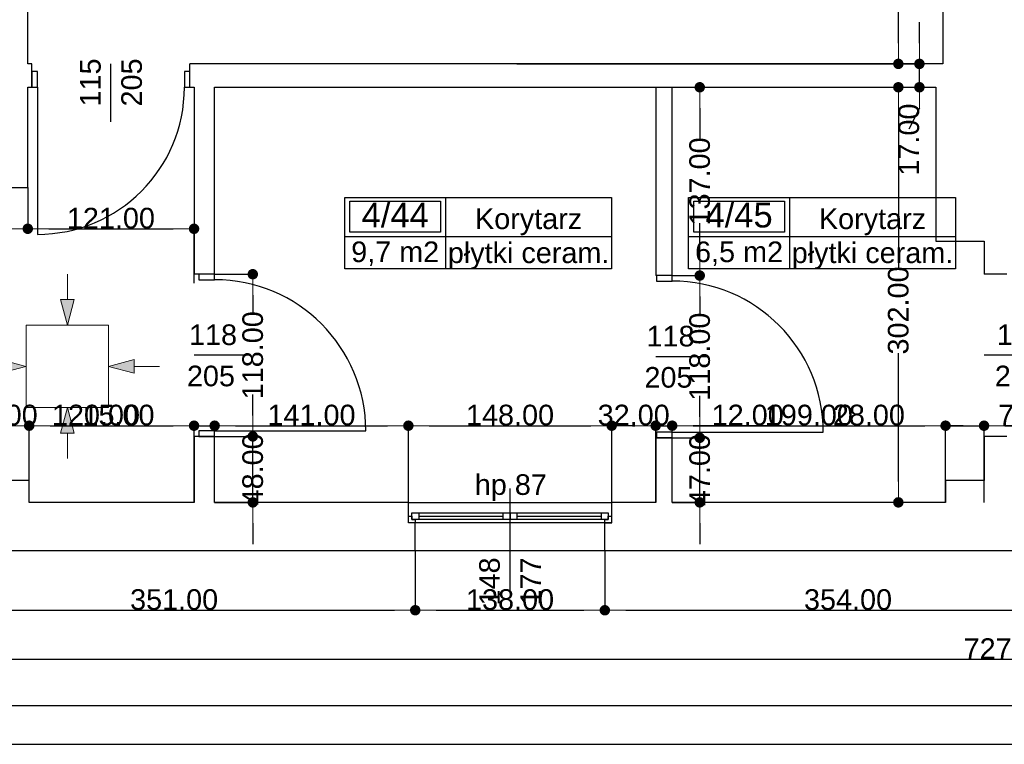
# Model space of a CAD drawing. Header units: millimetres. Extents: x -175445 to -20415, y -559200 to 231527.
# Tile 96 of 256: x -111157 to -103991, y -180731 to -175459. Entities that reach past the tile are written whole.
import ezdxf
from ezdxf.enums import TextEntityAlignment as Align

# ---------------------------------------------------------------- set-up
doc = ezdxf.new("R2010")
doc.units = ezdxf.units.MM
doc.header["$MEASUREMENT"] = 0
doc.linetypes.add('Wipeout_Contour', pattern=[1000, 0, -1000])
for name, color, linetype in [('Drzwi', 7, 'Continuous'), ('Linia', 7, 'Continuous'), ('Obiekt', 7, 'Continuous'), ('Okno', 7, 'Continuous'), ('Strefa', 7, 'Continuous'), ('Strop', 7, 'Continuous'), ('Słup', 7, 'Continuous'), ('Wymiary', 63, 'Continuous'), ('Ściana', 7, 'Continuous')]:
    doc.layers.add(name, color=color, linetype=linetype)
doc.styles.add('Arial', font='txt')
doc.dimstyles.new('GENERATED_STYLE__1', dxfattribs={"dimtxt": 150, "dimasz": 152, "dimexe": 0.18, "dimexo": 0, "dimgap": 0.09, "dimtad": 1, "dimtih": 1, "dimtoh": 1, "dimlfac": 0.1, "dimzin": 0, "dimdsep": 46, "dimtxsty": 'Arial', "dimblk": 'ARROWHEAD_11', "dimblk1": 'ARROWHEAD_11', "dimblk2": 'ARROWHEAD_11', "dimcen": 0.09, "dimclrd": 114, "dimclre": 114, "dimclrt": 114, "dimazin": 0, "dimtfac": 1, "dimtdec": 4, "dimtmove": 0, "dimatfit": 3, "dimfxl": 1, "dimtolj": 1, "dimtzin": 0, "dimarcsym": 0})
doc.dimstyles.new('GENERATED_STYLE__2', dxfattribs={"dimtxt": 150, "dimasz": 152, "dimexe": 0.18, "dimexo": 0, "dimgap": 0.09, "dimtad": 1, "dimlfac": 0.1, "dimzin": 0, "dimdsep": 46, "dimtxsty": 'Arial', "dimblk": 'ARROWHEAD_11', "dimblk1": 'ARROWHEAD_11', "dimblk2": 'ARROWHEAD_11', "dimcen": 0.09, "dimclrd": 114, "dimclre": 114, "dimclrt": 114, "dimazin": 0, "dimtfac": 1, "dimtdec": 4, "dimtmove": 0, "dimatfit": 3, "dimfxl": 1, "dimtolj": 1, "dimtzin": 0, "dimarcsym": 0})

# ---------------------------------------------------------------- blocks, each defined once
blk = doc.blocks.new('Korytarz_4_44_44', base_point=(-108056.9, 18334.3))
at = {"layer": 'Strefa'}
for p, q in [((-108791, 18617.2), (-106848.7, 18617.2)), ((-108791, 18098.6), (-108791, 18617.2)), ((-108754.3, 18591.3), (-108093.6, 18591.3)), ((-108754.3, 18365), (-108754.3, 18591.3)), ((-108093.6, 18591.3), (-108093.6, 18365)), ((-108056.9, 18617.2), (-108056.9, 18098.6)), ((-106848.7, 18617.2), (-106848.7, 18098.6)), ((-108093.6, 18365), (-108754.3, 18365)), ((-108791, 18334.3), (-106848.7, 18334.3)), ((-106848.7, 18098.6), (-108791, 18098.6))]:
    blk.add_line(p, q, dxfattribs=at)
at = {"layer": 'Strefa', "style": 'Arial'}
for tag, height, p in [('ROOM_NUMBER', 180, (-108423.9, 18489.3)), ('ROOM_NAME', 150, (-107452.8, 18462.7)), ('ROOM_CALC_AREA', 150, (-108423.9, 18222.3)), ('floor_f', 150, (-107452.8, 18215.2))]:
    blk.add_attdef(tag, text='', height=height, dxfattribs=at).set_placement(p, align=Align.MIDDLE_CENTER)
blk = doc.blocks.new('Korytarz_4_45_45', base_point=(-105554, 18334.3))
at = {"layer": 'Strefa'}
for p, q in [((-106288.1, 18617.2), (-104345.9, 18617.2)), ((-106288.1, 18098.6), (-106288.1, 18617.2)), ((-106251.4, 18591.3), (-105590.7, 18591.3)), ((-106251.4, 18365), (-106251.4, 18591.3)), ((-105590.7, 18591.3), (-105590.7, 18365)), ((-105554, 18617.2), (-105554, 18098.6)), ((-104345.9, 18617.2), (-104345.9, 18098.6)), ((-105590.7, 18365), (-106251.4, 18365)), ((-106288.1, 18334.3), (-104345.9, 18334.3)), ((-104345.9, 18098.6), (-106288.1, 18098.6))]:
    blk.add_line(p, q, dxfattribs=at)
at = {"layer": 'Strefa', "style": 'Arial'}
for tag, height, p in [('ROOM_NUMBER', 180, (-105921, 18489.3)), ('ROOM_NAME', 150, (-104949.9, 18462.7)), ('ROOM_CALC_AREA', 150, (-105921, 18222.3)), ('floor_f', 150, (-104949.9, 18215.2))]:
    blk.add_attdef(tag, text='', height=height, dxfattribs=at).set_placement(p, align=Align.MIDDLE_CENTER)
blk = doc.blocks.new('ARROWHEAD_11')
at = {"color": 0, "linetype": 'Continuous', "lineweight": 0}
blk.add_line((0, 0), (-1, 0), dxfattribs=at)
at = {"color": 0, "linetype": 'Continuous', "lineweight": 0, "const_width": 0.25, "flags": 128}
blk.add_lwpolyline([(-0.125, 0, 1), (0.125, 0, 1)], format="xyb", close=True, dxfattribs=at)
blk = doc.blocks.new('*D1110')
at = {"layer": 'Defpoints', "color": 0}
for p in [(-111088, -178412.8), (-111488, -178810.6), (-111088, -178810.6)]:
    blk.add_point(p, dxfattribs=at)
at = {"layer": 'Wymiary', "color": 114, "lineweight": -2}
for p, q in [((-111488, -178810.6), (-111488, -178412.6)), ((-111336, -178412.8), (-111240, -178412.8)), ((-111088, -178810.6), (-111088, -178412.6))]:
    blk.add_line(p, q, dxfattribs=at)
at = {"layer": 'Wymiary', "color": 114, "lineweight": -2, "xscale": 152, "yscale": 152, "zscale": 152, "rotation": 180}
blk.add_blockref('ARROWHEAD_11', (-111488, -178412.8), dxfattribs=at)
at = {"layer": 'Wymiary', "color": 114, "lineweight": -2, "xscale": 152, "yscale": 152, "zscale": 152}
blk.add_blockref('ARROWHEAD_11', (-111088, -178412.8), dxfattribs=at)
at = {"layer": 'Wymiary', "color": 114, "lineweight": 13, "insert": (-111288, -178336.1), "char_height": 150, "attachment_point": 5, "style": 'Arial'}
blk.add_mtext('\\A1;40.00', dxfattribs=at)
blk = doc.blocks.new('*D1111')
at = {"layer": 'Defpoints', "color": 0}
for p in [(-109888, -178412.8), (-111088, -178810.6), (-109888, -178970.6)]:
    blk.add_point(p, dxfattribs=at)
at = {"layer": 'Wymiary', "color": 114, "lineweight": -2}
for p, q in [((-111088, -178810.6), (-111088, -178412.6)), ((-110936, -178412.8), (-110040, -178412.8)), ((-109888, -178970.6), (-109888, -178412.6))]:
    blk.add_line(p, q, dxfattribs=at)
at = {"layer": 'Wymiary', "color": 114, "lineweight": -2, "xscale": 152, "yscale": 152, "zscale": 152, "rotation": 180}
blk.add_blockref('ARROWHEAD_11', (-111088, -178412.8), dxfattribs=at)
at = {"layer": 'Wymiary', "color": 114, "lineweight": -2, "xscale": 152, "yscale": 152, "zscale": 152}
blk.add_blockref('ARROWHEAD_11', (-109888, -178412.8), dxfattribs=at)
at = {"layer": 'Wymiary', "color": 114, "lineweight": 13, "insert": (-110601.8, -178336.1), "char_height": 150, "attachment_point": 5, "style": 'Arial'}
blk.add_mtext('\\A1;120.00', dxfattribs=at)
blk = doc.blocks.new('*D1112')
at = {"layer": 'Defpoints', "color": 0}
for p in [(-109738, -178412.8), (-109888, -178970.6), (-109738, -178970.6)]:
    blk.add_point(p, dxfattribs=at)
at = {"layer": 'Wymiary', "color": 114, "lineweight": -2}
for p, q in [((-110683.7, -178412.8), (-110192, -178412.8)), ((-110192, -178412.8), (-110040, -178412.8)), ((-109888, -178970.6), (-109888, -178412.6)), ((-109888, -178412.8), (-109738, -178412.8)), ((-109738, -178970.6), (-109738, -178412.6)), ((-109586, -178412.8), (-109434, -178412.8))]:
    blk.add_line(p, q, dxfattribs=at)
at = {"layer": 'Wymiary', "color": 114, "lineweight": -2, "xscale": 152, "yscale": 152, "zscale": 152}
blk.add_blockref('ARROWHEAD_11', (-109888, -178412.8), dxfattribs=at)
at = {"layer": 'Wymiary', "color": 114, "lineweight": -2, "xscale": 152, "yscale": 152, "zscale": 152, "rotation": 180}
blk.add_blockref('ARROWHEAD_11', (-109738, -178412.8), dxfattribs=at)
at = {"layer": 'Wymiary', "color": 114, "lineweight": 13, "insert": (-110437.9, -178336.1), "char_height": 150, "attachment_point": 5, "style": 'Arial'}
blk.add_mtext('\\A1;15.00', dxfattribs=at)
blk = doc.blocks.new('*D1113')
at = {"layer": 'Defpoints', "color": 0}
for p in [(-108328, -178412.8), (-109738, -178970.6), (-108328, -178970.6)]:
    blk.add_point(p, dxfattribs=at)
at = {"layer": 'Wymiary', "color": 114, "lineweight": -2}
for p, q in [((-109738, -178970.6), (-109738, -178412.6)), ((-109586, -178412.8), (-108480, -178412.8)), ((-108328, -178970.6), (-108328, -178412.6))]:
    blk.add_line(p, q, dxfattribs=at)
at = {"layer": 'Wymiary', "color": 114, "lineweight": -2, "xscale": 152, "yscale": 152, "zscale": 152, "rotation": 180}
blk.add_blockref('ARROWHEAD_11', (-109738, -178412.8), dxfattribs=at)
at = {"layer": 'Wymiary', "color": 114, "lineweight": -2, "xscale": 152, "yscale": 152, "zscale": 152}
blk.add_blockref('ARROWHEAD_11', (-108328, -178412.8), dxfattribs=at)
at = {"layer": 'Wymiary', "color": 114, "lineweight": 13, "insert": (-109033, -178336.1), "char_height": 150, "attachment_point": 5, "style": 'Arial'}
blk.add_mtext('\\A1;141.00', dxfattribs=at)
blk = doc.blocks.new('*D1114')
at = {"layer": 'Defpoints', "color": 0}
for p in [(-106848, -178412.8), (-108328, -178970.6), (-106848, -178970.6)]:
    blk.add_point(p, dxfattribs=at)
at = {"layer": 'Wymiary', "color": 114, "lineweight": -2}
for p, q in [((-108328, -178970.6), (-108328, -178412.6)), ((-108176, -178412.8), (-107000, -178412.8)), ((-106848, -178970.6), (-106848, -178412.6))]:
    blk.add_line(p, q, dxfattribs=at)
at = {"layer": 'Wymiary', "color": 114, "lineweight": -2, "xscale": 152, "yscale": 152, "zscale": 152, "rotation": 180}
blk.add_blockref('ARROWHEAD_11', (-108328, -178412.8), dxfattribs=at)
at = {"layer": 'Wymiary', "color": 114, "lineweight": -2, "xscale": 152, "yscale": 152, "zscale": 152}
blk.add_blockref('ARROWHEAD_11', (-106848, -178412.8), dxfattribs=at)
at = {"layer": 'Wymiary', "color": 114, "lineweight": 13, "insert": (-107588, -178336.1), "char_height": 150, "attachment_point": 5, "style": 'Arial'}
blk.add_mtext('\\A1;148.00', dxfattribs=at)
blk = doc.blocks.new('*D1115')
at = {"layer": 'Defpoints', "color": 0}
for p in [(-106528, -178412.8), (-106848, -178970.6), (-106528, -178970.6)]:
    blk.add_point(p, dxfattribs=at)
at = {"layer": 'Wymiary', "color": 114, "lineweight": -2}
for p, q in [((-106848, -178970.6), (-106848, -178412.6)), ((-106696, -178412.8), (-106680, -178412.8)), ((-106528, -178970.6), (-106528, -178412.6))]:
    blk.add_line(p, q, dxfattribs=at)
at = {"layer": 'Wymiary', "color": 114, "lineweight": -2, "xscale": 152, "yscale": 152, "zscale": 152, "rotation": 180}
blk.add_blockref('ARROWHEAD_11', (-106848, -178412.8), dxfattribs=at)
at = {"layer": 'Wymiary', "color": 114, "lineweight": -2, "xscale": 152, "yscale": 152, "zscale": 152}
blk.add_blockref('ARROWHEAD_11', (-106528, -178412.8), dxfattribs=at)
at = {"layer": 'Wymiary', "color": 114, "lineweight": 13, "insert": (-106688, -178336), "char_height": 150, "attachment_point": 5, "style": 'Arial'}
blk.add_mtext('\\A1;32.00', dxfattribs=at)
blk = doc.blocks.new('*D1116')
at = {"layer": 'Defpoints', "color": 0}
for p in [(-106408, -178412.8), (-106528, -178970.6), (-106408, -178970.6)]:
    blk.add_point(p, dxfattribs=at)
at = {"layer": 'Wymiary', "color": 114, "lineweight": -2}
for p, q in [((-106680, -178412.8), (-106832, -178412.8)), ((-106528, -178970.6), (-106528, -178412.6)), ((-106528, -178412.8), (-106408, -178412.8)), ((-106408, -178970.6), (-106408, -178412.6)), ((-106104, -178412.8), (-106256, -178412.8)), ((-105612.4, -178412.8), (-106104, -178412.8))]:
    blk.add_line(p, q, dxfattribs=at)
at = {"layer": 'Wymiary', "color": 114, "lineweight": -2, "xscale": 152, "yscale": 152, "zscale": 152}
blk.add_blockref('ARROWHEAD_11', (-106528, -178412.8), dxfattribs=at)
at = {"layer": 'Wymiary', "color": 114, "lineweight": -2, "xscale": 152, "yscale": 152, "zscale": 152, "rotation": 180}
blk.add_blockref('ARROWHEAD_11', (-106408, -178412.8), dxfattribs=at)
at = {"layer": 'Wymiary', "color": 114, "lineweight": 13, "insert": (-105858.2, -178336.1), "char_height": 150, "attachment_point": 5, "style": 'Arial'}
blk.add_mtext('\\A1;12.00', dxfattribs=at)
blk = doc.blocks.new('*D1117')
at = {"layer": 'Defpoints', "color": 0}
for p in [(-104418, -178412.8), (-106408, -178970.6), (-104418, -178970.6)]:
    blk.add_point(p, dxfattribs=at)
at = {"layer": 'Wymiary', "color": 114, "lineweight": -2}
for p, q in [((-106408, -178970.6), (-106408, -178412.6)), ((-106256, -178412.8), (-104570, -178412.8)), ((-104418, -178970.6), (-104418, -178412.6))]:
    blk.add_line(p, q, dxfattribs=at)
at = {"layer": 'Wymiary', "color": 114, "lineweight": -2, "xscale": 152, "yscale": 152, "zscale": 152, "rotation": 180}
blk.add_blockref('ARROWHEAD_11', (-106408, -178412.8), dxfattribs=at)
at = {"layer": 'Wymiary', "color": 114, "lineweight": -2, "xscale": 152, "yscale": 152, "zscale": 152}
blk.add_blockref('ARROWHEAD_11', (-104418, -178412.8), dxfattribs=at)
at = {"layer": 'Wymiary', "color": 114, "lineweight": 13, "insert": (-105413, -178336.1), "char_height": 150, "attachment_point": 5, "style": 'Arial'}
blk.add_mtext('\\A1;199.00', dxfattribs=at)
blk = doc.blocks.new('*D1118')
at = {"layer": 'Defpoints', "color": 0}
for p in [(-104138, -178412.8), (-104418, -178970.6), (-104138, -178970.6)]:
    blk.add_point(p, dxfattribs=at)
at = {"layer": 'Wymiary', "color": 114, "lineweight": -2}
for p, q in [((-105230.3, -178412.8), (-104722, -178412.8)), ((-104722, -178412.8), (-104570, -178412.8)), ((-104418, -178970.6), (-104418, -178412.6)), ((-104418, -178412.8), (-104138, -178412.8)), ((-104138, -178970.6), (-104138, -178412.6)), ((-103986, -178412.8), (-103834, -178412.8))]:
    blk.add_line(p, q, dxfattribs=at)
at = {"layer": 'Wymiary', "color": 114, "lineweight": -2, "xscale": 152, "yscale": 152, "zscale": 152}
blk.add_blockref('ARROWHEAD_11', (-104418, -178412.8), dxfattribs=at)
at = {"layer": 'Wymiary', "color": 114, "lineweight": -2, "xscale": 152, "yscale": 152, "zscale": 152, "rotation": 180}
blk.add_blockref('ARROWHEAD_11', (-104138, -178412.8), dxfattribs=at)
at = {"layer": 'Wymiary', "color": 114, "lineweight": 13, "insert": (-104976.2, -178336.1), "char_height": 150, "attachment_point": 5, "style": 'Arial'}
blk.add_mtext('\\A1;28.00', dxfattribs=at)
blk = doc.blocks.new('*D1119')
at = {"layer": 'Defpoints', "color": 0}
for p in [(-104138, -178412.8), (-104138, -178810.6), (-104138, -178970.6)]:
    blk.add_point(p, dxfattribs=at)
at = {"layer": 'Wymiary', "color": 114, "lineweight": -2}
for p, q in [((-104290, -178412.8), (-104442, -178412.8)), ((-104138, -178970.6), (-104138, -178412.6)), ((-104138, -178810.6), (-104138, -178412.6)), ((-104138, -178412.8), (-104138, -178412.8)), ((-103834, -178412.8), (-103986, -178412.8)), ((-103444.8, -178412.8), (-103834, -178412.8))]:
    blk.add_line(p, q, dxfattribs=at)
at = {"layer": 'Wymiary', "color": 114, "lineweight": -2, "xscale": 152, "yscale": 152, "zscale": 152}
blk.add_blockref('ARROWHEAD_11', (-104138, -178412.8), dxfattribs=at)
at = {"layer": 'Wymiary', "color": 114, "lineweight": -2, "xscale": 152, "yscale": 152, "zscale": 152, "rotation": 180}
blk.add_blockref('ARROWHEAD_11', (-104138, -178412.8), dxfattribs=at)
at = {"layer": 'Wymiary', "color": 114, "lineweight": 13, "insert": (-103639.4, -178336.1), "char_height": 150, "attachment_point": 5, "style": 'Arial'}
blk.add_mtext('\\A1;0.00', dxfattribs=at)
blk = doc.blocks.new('*D1120')
at = {"layer": 'Defpoints', "color": 0}
for p in [(-103408, -178412.8), (-104138, -178810.6), (-103408, -178970.6)]:
    blk.add_point(p, dxfattribs=at)
at = {"layer": 'Wymiary', "color": 114, "lineweight": -2}
for p, q in [((-104138, -178810.6), (-104138, -178412.6)), ((-103986, -178412.8), (-103560, -178412.8)), ((-103408, -178970.6), (-103408, -178412.6))]:
    blk.add_line(p, q, dxfattribs=at)
at = {"layer": 'Wymiary', "color": 114, "lineweight": -2, "xscale": 152, "yscale": 152, "zscale": 152, "rotation": 180}
blk.add_blockref('ARROWHEAD_11', (-104138, -178412.8), dxfattribs=at)
at = {"layer": 'Wymiary', "color": 114, "lineweight": -2, "xscale": 152, "yscale": 152, "zscale": 152}
blk.add_blockref('ARROWHEAD_11', (-103408, -178412.8), dxfattribs=at)
at = {"layer": 'Wymiary', "color": 114, "lineweight": 13, "insert": (-103773, -178336), "char_height": 150, "attachment_point": 5, "style": 'Arial'}
blk.add_mtext('\\A1;73.00', dxfattribs=at)
blk = doc.blocks.new('*D1492')
at = {"layer": 'Defpoints', "color": 0}
for p in [(-107538, -175950.6), (-104761.7, -175950.6), (-104418, -178970.6)]:
    blk.add_point(p, dxfattribs=at)
at = {"layer": 'Wymiary', "color": 114, "lineweight": -2}
for p, q in [((-107538, -175950.6), (-104761.5, -175950.6)), ((-104761.7, -176102.6), (-104761.7, -177263.3)), ((-104761.7, -178818.6), (-104761.7, -177885.6)), ((-104418, -178970.6), (-104761.8, -178970.6))]:
    blk.add_line(p, q, dxfattribs=at)
at = {"layer": 'Wymiary', "color": 114, "lineweight": -2, "xscale": 152, "yscale": 152, "zscale": 152}
for p, rotation in [((-104761.7, -175950.6), 90), ((-104761.7, -178970.6), 270)]:
    blk.add_blockref('ARROWHEAD_11', p, dxfattribs=dict(at, rotation=rotation))
at = {"layer": 'Wymiary', "color": 114, "lineweight": 13, "insert": (-104761.7, -177574.5), "char_height": 150, "attachment_point": 5, "rotation": 90, "style": 'Arial'}
blk.add_mtext('\\A1;302.00', dxfattribs=at)
blk = doc.blocks.new('*D1493')
at = {"layer": 'Defpoints', "color": 0}
for p in [(-107538, -175780.6), (-104608.3, -175780.6), (-107538, -175950.6)]:
    blk.add_point(p, dxfattribs=at)
at = {"layer": 'Wymiary', "color": 114, "lineweight": -2}
for p, q in [((-104608.3, -175628.6), (-104608.3, -175476.6)), ((-107538, -175780.6), (-104608.1, -175780.6)), ((-104608.3, -175950.6), (-104608.3, -175780.6)), ((-107538, -175950.6), (-104608.1, -175950.6)), ((-104608.3, -176102.6), (-104685, -176254.6))]:
    blk.add_line(p, q, dxfattribs=at)
at = {"layer": 'Wymiary', "color": 114, "lineweight": -2, "xscale": 152, "yscale": 152, "zscale": 152}
for p, rotation in [((-104608.3, -175780.6), 270), ((-104608.3, -175950.6), 90)]:
    blk.add_blockref('ARROWHEAD_11', p, dxfattribs=dict(at, rotation=rotation))
at = {"layer": 'Wymiary', "color": 114, "lineweight": 13, "insert": (-104685, -176331.3), "char_height": 150, "attachment_point": 5, "rotation": 90, "style": 'Arial'}
blk.add_mtext('\\A1;17.00', dxfattribs=at)
blk = doc.blocks.new('*D1494')
at = {"layer": 'Defpoints', "color": 0}
for p in [(-107538, -174000.6), (-104761.7, -174000.6), (-107538, -175780.6)]:
    blk.add_point(p, dxfattribs=at)
at = {"layer": 'Wymiary', "color": 114, "lineweight": -2}
for p, q in [((-107538, -174000.6), (-104761.5, -174000.6)), ((-104761.7, -174152.6), (-104761.7, -174700.3)), ((-104761.7, -175628.6), (-104761.7, -175308.6)), ((-107538, -175780.6), (-104761.5, -175780.6))]:
    blk.add_line(p, q, dxfattribs=at)
at = {"layer": 'Wymiary', "color": 114, "lineweight": -2, "xscale": 152, "yscale": 152, "zscale": 152}
for p, rotation in [((-104761.7, -174000.6), 90), ((-104761.7, -175780.6), 270)]:
    blk.add_blockref('ARROWHEAD_11', p, dxfattribs=dict(at, rotation=rotation))
at = {"layer": 'Wymiary', "color": 114, "lineweight": 13, "insert": (-104761.7, -175004.5), "char_height": 150, "attachment_point": 5, "rotation": 90, "style": 'Arial'}
blk.add_mtext('\\A1;178.00', dxfattribs=at)
blk = doc.blocks.new('*D1533')
at = {"layer": 'Defpoints', "color": 0}
for p in [(-112218, -176680.6), (-111098, -176680.6), (-111098, -176980.2)]:
    blk.add_point(p, dxfattribs=at)
at = {"layer": 'Wymiary', "color": 114, "lineweight": -2}
for p, q in [((-112218, -176680.6), (-112218, -176980.4)), ((-111098, -176680.6), (-111098, -176980.4)), ((-112066, -176980.2), (-111250, -176980.2))]:
    blk.add_line(p, q, dxfattribs=at)
at = {"layer": 'Wymiary', "color": 114, "lineweight": -2, "xscale": 152, "yscale": 152, "zscale": 152, "rotation": 180}
blk.add_blockref('ARROWHEAD_11', (-112218, -176980.2), dxfattribs=at)
at = {"layer": 'Wymiary', "color": 114, "lineweight": -2, "xscale": 152, "yscale": 152, "zscale": 152}
blk.add_blockref('ARROWHEAD_11', (-111098, -176980.2), dxfattribs=at)
at = {"layer": 'Wymiary', "color": 114, "lineweight": 13, "insert": (-111658, -176903.6), "char_height": 150, "attachment_point": 5, "style": 'Arial'}
blk.add_mtext('\\A1;112.00', dxfattribs=at)
blk = doc.blocks.new('*D1534')
at = {"layer": 'Defpoints', "color": 0}
for p in [(-111098, -176680.6), (-109888, -176980.2), (-109888, -177375.6)]:
    blk.add_point(p, dxfattribs=at)
at = {"layer": 'Wymiary', "color": 114, "lineweight": -2}
for p, q in [((-111098, -176680.6), (-111098, -176980.4)), ((-110946, -176980.2), (-110040, -176980.2)), ((-109888, -177375.6), (-109888, -176980.1))]:
    blk.add_line(p, q, dxfattribs=at)
at = {"layer": 'Wymiary', "color": 114, "lineweight": -2, "xscale": 152, "yscale": 152, "zscale": 152, "rotation": 180}
blk.add_blockref('ARROWHEAD_11', (-111098, -176980.2), dxfattribs=at)
at = {"layer": 'Wymiary', "color": 114, "lineweight": -2, "xscale": 152, "yscale": 152, "zscale": 152}
blk.add_blockref('ARROWHEAD_11', (-109888, -176980.2), dxfattribs=at)
at = {"layer": 'Wymiary', "color": 114, "lineweight": 13, "insert": (-110493, -176903.6), "char_height": 150, "attachment_point": 5, "style": 'Arial'}
blk.add_mtext('\\A1;121.00', dxfattribs=at)
blk = doc.blocks.new('*D1667')
at = {"layer": 'Defpoints', "color": 0}
for p in [(-109738, -178490.6), (-109460.4, -178490.6), (-109738, -178970.6)]:
    blk.add_point(p, dxfattribs=at)
at = {"layer": 'Wymiary', "color": 114, "lineweight": -2}
for p, q in [((-109460.4, -178338.6), (-109460.4, -178186.6)), ((-109738, -178490.6), (-109460.2, -178490.6)), ((-109460.4, -178970.6), (-109460.4, -178490.6)), ((-109738, -178970.6), (-109460.2, -178970.6)), ((-109460.4, -179122.6), (-109460.4, -179274.6))]:
    blk.add_line(p, q, dxfattribs=at)
at = {"layer": 'Wymiary', "color": 114, "lineweight": -2, "xscale": 152, "yscale": 152, "zscale": 152}
for p, rotation in [((-109460.4, -178490.6), 270), ((-109460.4, -178970.6), 90)]:
    blk.add_blockref('ARROWHEAD_11', p, dxfattribs=dict(at, rotation=rotation))
at = {"layer": 'Wymiary', "color": 114, "lineweight": 13, "insert": (-109460.4, -178730.6), "char_height": 150, "attachment_point": 5, "rotation": 90, "style": 'Arial'}
blk.add_mtext('\\A1;48.00', dxfattribs=at)
blk = doc.blocks.new('*D1668')
at = {"layer": 'Defpoints', "color": 0}
for p in [(-109738, -177310.6), (-109460.4, -177310.6), (-109738, -178490.6)]:
    blk.add_point(p, dxfattribs=at)
at = {"layer": 'Wymiary', "color": 114, "lineweight": -2}
for p, q in [((-109738, -177310.6), (-109460.2, -177310.6)), ((-109460.4, -177462.6), (-109460.4, -177596.5)), ((-109460.4, -178338.6), (-109460.4, -178204.8)), ((-109738, -178490.6), (-109460.2, -178490.6))]:
    blk.add_line(p, q, dxfattribs=at)
at = {"layer": 'Wymiary', "color": 114, "lineweight": -2, "xscale": 152, "yscale": 152, "zscale": 152}
for p, rotation in [((-109460.4, -177310.6), 90), ((-109460.4, -178490.6), 270)]:
    blk.add_blockref('ARROWHEAD_11', p, dxfattribs=dict(at, rotation=rotation))
at = {"layer": 'Wymiary', "color": 114, "lineweight": 13, "insert": (-109460.4, -177900.6), "char_height": 150, "attachment_point": 5, "rotation": 90, "style": 'Arial'}
blk.add_mtext('\\A1;118.00', dxfattribs=at)
blk = doc.blocks.new('*D1675')
at = {"layer": 'Defpoints', "color": 0}
for p in [(-106408, -178500.6), (-106207.3, -178500.6), (-106408, -178970.6)]:
    blk.add_point(p, dxfattribs=at)
at = {"layer": 'Wymiary', "color": 114, "lineweight": -2}
for p, q in [((-106207.3, -178348.6), (-106207.3, -178196.6)), ((-106408, -178500.6), (-106207.1, -178500.6)), ((-106207.3, -178970.6), (-106207.3, -178500.6)), ((-106408, -178970.6), (-106207.1, -178970.6)), ((-106207.3, -179122.6), (-106207.3, -179274.6))]:
    blk.add_line(p, q, dxfattribs=at)
at = {"layer": 'Wymiary', "color": 114, "lineweight": -2, "xscale": 152, "yscale": 152, "zscale": 152}
for p, rotation in [((-106207.3, -178500.6), 270), ((-106207.3, -178970.6), 90)]:
    blk.add_blockref('ARROWHEAD_11', p, dxfattribs=dict(at, rotation=rotation))
at = {"layer": 'Wymiary', "color": 114, "lineweight": 13, "insert": (-106207.3, -178735.6), "char_height": 150, "attachment_point": 5, "rotation": 90, "style": 'Arial'}
blk.add_mtext('\\A1;47.00', dxfattribs=at)
blk = doc.blocks.new('*D1676')
at = {"layer": 'Defpoints', "color": 0}
for p in [(-106408, -177320.6), (-106207.3, -177320.6), (-106408, -178500.6)]:
    blk.add_point(p, dxfattribs=at)
at = {"layer": 'Wymiary', "color": 114, "lineweight": -2}
for p, q in [((-106408, -177320.6), (-106207.1, -177320.6)), ((-106207.3, -177472.6), (-106207.3, -177606.5)), ((-106207.3, -178348.6), (-106207.3, -178214.8)), ((-106408, -178500.6), (-106207.1, -178500.6))]:
    blk.add_line(p, q, dxfattribs=at)
at = {"layer": 'Wymiary', "color": 114, "lineweight": -2, "xscale": 152, "yscale": 152, "zscale": 152}
for p, rotation in [((-106207.3, -177320.6), 90), ((-106207.3, -178500.6), 270)]:
    blk.add_blockref('ARROWHEAD_11', p, dxfattribs=dict(at, rotation=rotation))
at = {"layer": 'Wymiary', "color": 114, "lineweight": 13, "insert": (-106207.3, -177910.6), "char_height": 150, "attachment_point": 5, "rotation": 90, "style": 'Arial'}
blk.add_mtext('\\A1;118.00', dxfattribs=at)
blk = doc.blocks.new('*D1677')
at = {"layer": 'Defpoints', "color": 0}
for p in [(-106408, -175950.6), (-106207.3, -175950.6), (-106408, -177320.6)]:
    blk.add_point(p, dxfattribs=at)
at = {"layer": 'Wymiary', "color": 114, "lineweight": -2}
for p, q in [((-106408, -175950.6), (-106207.1, -175950.6)), ((-106207.3, -176102.6), (-106207.3, -176331.5)), ((-106207.3, -177168.6), (-106207.3, -176939.8)), ((-106408, -177320.6), (-106207.1, -177320.6))]:
    blk.add_line(p, q, dxfattribs=at)
at = {"layer": 'Wymiary', "color": 114, "lineweight": -2, "xscale": 152, "yscale": 152, "zscale": 152}
for p, rotation in [((-106207.3, -175950.6), 90), ((-106207.3, -177320.6), 270)]:
    blk.add_blockref('ARROWHEAD_11', p, dxfattribs=dict(at, rotation=rotation))
at = {"layer": 'Wymiary', "color": 114, "lineweight": 13, "insert": (-106207.3, -176635.6), "char_height": 150, "attachment_point": 5, "rotation": 90, "style": 'Arial'}
blk.add_mtext('\\A1;137.00', dxfattribs=at)
blk = doc.blocks.new('*D1721')
at = {"layer": 'Defpoints', "color": 0}
for p in [(-111788, -179320.6), (-108278, -179320.6), (-108278, -179755.3)]:
    blk.add_point(p, dxfattribs=at)
at = {"layer": 'Wymiary', "color": 114, "lineweight": -2}
for p, q in [((-111788, -179320.6), (-111788, -179755.4)), ((-108278, -179320.6), (-108278, -179755.4)), ((-111636, -179755.3), (-108430, -179755.3))]:
    blk.add_line(p, q, dxfattribs=at)
at = {"layer": 'Wymiary', "color": 114, "lineweight": -2, "xscale": 152, "yscale": 152, "zscale": 152, "rotation": 180}
blk.add_blockref('ARROWHEAD_11', (-111788, -179755.3), dxfattribs=at)
at = {"layer": 'Wymiary', "color": 114, "lineweight": -2, "xscale": 152, "yscale": 152, "zscale": 152}
blk.add_blockref('ARROWHEAD_11', (-108278, -179755.3), dxfattribs=at)
at = {"layer": 'Wymiary', "color": 114, "lineweight": 13, "insert": (-110033, -179678.5), "char_height": 150, "attachment_point": 5, "style": 'Arial'}
blk.add_mtext('\\A1;351.00', dxfattribs=at)
blk = doc.blocks.new('*D1722')
at = {"layer": 'Defpoints', "color": 0}
for p in [(-108278, -179320.6), (-106898, -179320.6), (-106898, -179755.3)]:
    blk.add_point(p, dxfattribs=at)
at = {"layer": 'Wymiary', "color": 114, "lineweight": -2}
for p, q in [((-108278, -179320.6), (-108278, -179755.4)), ((-106898, -179320.6), (-106898, -179755.4)), ((-108126, -179755.3), (-107050, -179755.3))]:
    blk.add_line(p, q, dxfattribs=at)
at = {"layer": 'Wymiary', "color": 114, "lineweight": -2, "xscale": 152, "yscale": 152, "zscale": 152, "rotation": 180}
blk.add_blockref('ARROWHEAD_11', (-108278, -179755.3), dxfattribs=at)
at = {"layer": 'Wymiary', "color": 114, "lineweight": -2, "xscale": 152, "yscale": 152, "zscale": 152}
blk.add_blockref('ARROWHEAD_11', (-106898, -179755.3), dxfattribs=at)
at = {"layer": 'Wymiary', "color": 114, "lineweight": 13, "insert": (-107588, -179678.5), "char_height": 150, "attachment_point": 5, "style": 'Arial'}
blk.add_mtext('\\A1;138.00', dxfattribs=at)
blk = doc.blocks.new('*D1723')
at = {"layer": 'Defpoints', "color": 0}
for p in [(-106898, -179320.6), (-103358, -179320.6), (-103358, -179755.3)]:
    blk.add_point(p, dxfattribs=at)
at = {"layer": 'Wymiary', "color": 114, "lineweight": -2}
for p, q in [((-106898, -179320.6), (-106898, -179755.4)), ((-103358, -179320.6), (-103358, -179755.4)), ((-106746, -179755.3), (-103510, -179755.3))]:
    blk.add_line(p, q, dxfattribs=at)
at = {"layer": 'Wymiary', "color": 114, "lineweight": -2, "xscale": 152, "yscale": 152, "zscale": 152, "rotation": 180}
blk.add_blockref('ARROWHEAD_11', (-106898, -179755.3), dxfattribs=at)
at = {"layer": 'Wymiary', "color": 114, "lineweight": -2, "xscale": 152, "yscale": 152, "zscale": 152}
blk.add_blockref('ARROWHEAD_11', (-103358, -179755.3), dxfattribs=at)
at = {"layer": 'Wymiary', "color": 114, "lineweight": 13, "insert": (-105128, -179678.5), "char_height": 150, "attachment_point": 5, "style": 'Arial'}
blk.add_mtext('\\A1;354.00', dxfattribs=at)
blk = doc.blocks.new('*D1735')
at = {"layer": 'Defpoints', "color": 0}
for p in [(-67558, -174460.7), (-67558, -180112.2), (-140258, -180730.6)]:
    blk.add_point(p, dxfattribs=at)
at = {"layer": 'Wymiary', "color": 114, "lineweight": -2}
for p, q in [((-67558, -174460.7), (-67558, -180112.4)), ((-140258, -180730.6), (-140258, -180112)), ((-140106, -180112.2), (-67710, -180112.2))]:
    blk.add_line(p, q, dxfattribs=at)
at = {"layer": 'Wymiary', "color": 114, "lineweight": -2, "xscale": 152, "yscale": 152, "zscale": 152, "rotation": 180}
blk.add_blockref('ARROWHEAD_11', (-140258, -180112.2), dxfattribs=at)
at = {"layer": 'Wymiary', "color": 114, "lineweight": -2, "xscale": 152, "yscale": 152, "zscale": 152}
blk.add_blockref('ARROWHEAD_11', (-67558, -180112.2), dxfattribs=at)
at = {"layer": 'Wymiary', "color": 114, "lineweight": 13, "insert": (-103908, -180035.5), "char_height": 150, "attachment_point": 5, "style": 'Arial'}
blk.add_mtext('\\A1;7270.01', dxfattribs=at)

msp = doc.modelspace()

# ---------------------------------------------------------------- hatches: boundary and pattern name
at = {"layer": 'Linia', "linetype": 'Continuous', "lineweight": 13}
for points in [[(-110810, -177680.945), (-110759.752, -177494.409), (-110859.751, -177494.276)], [(-111111.201, -177980.944), (-111297.803, -177930.944), (-111297.803, -178030.944)], [(-110510.401, -177980.944), (-110323.798, -178030.944), (-110323.798, -177930.944)], [(-110810, -178280.944), (-110859.751, -178467.613), (-110759.752, -178467.48)]]:
    msp.add_hatch(color=256, dxfattribs=at).paths.add_polyline_path(points)

# ---------------------------------------------------------------- linework, layer by layer
at = {"layer": 'Drzwi'}
for p, q in [((-111028.019, -175835.636), (-111068.019, -175835.636)), ((-111068.019, -175835.636), (-111068.019, -175950.636)), ((-111068.019, -175950.636), (-111068.019, -175835.636)), ((-111028.019, -175950.636), (-111028.019, -175835.636)), ((-109918.019, -175835.636), (-109958.019, -175835.636)), ((-109958.019, -175835.636), (-109958.019, -175950.636)), ((-109918.019, -175950.636), (-109918.019, -175835.636)), ((-109918.019, -175950.636), (-109918.019, -175835.636)), ((-111068.019, -175950.636), (-111028.019, -175950.636)), ((-111028.019, -175950.636), (-111028.019, -177020.636)), ((-109958.019, -175950.636), (-109918.019, -175950.636)), ((-109853.019, -177310.636), (-109853.019, -177350.636)), ((-109738.019, -177310.636), (-109853.019, -177310.636)), ((-109738.019, -177310.636), (-109853.019, -177310.636)), ((-109853.019, -177350.636), (-109738.019, -177350.636)), ((-109738.019, -177350.636), (-109738.019, -177310.636)), ((-106523.019, -177320.636), (-106523.019, -177360.636)), ((-106408.019, -177320.636), (-106523.019, -177320.636)), ((-106408.019, -177320.636), (-106523.019, -177320.636)), ((-106523.019, -177360.636), (-106408.019, -177360.636)), ((-106408.019, -177360.636), (-106408.019, -177320.636)), ((-109738.019, -178450.636), (-109853.019, -178450.636)), ((-109853.019, -178450.636), (-109853.019, -178490.636)), ((-109853.019, -178490.636), (-109738.019, -178490.636)), ((-109738.019, -178490.636), (-109853.019, -178490.636)), ((-109738.019, -178490.636), (-109738.019, -178450.636)), ((-109738.019, -178450.636), (-108638.019, -178450.636)), ((-106408.019, -178460.636), (-106523.019, -178460.636)), ((-106523.019, -178460.636), (-106523.019, -178500.636)), ((-106523.019, -178500.636), (-106408.019, -178500.636)), ((-106408.019, -178500.636), (-106523.019, -178500.636)), ((-106408.019, -178500.636), (-106408.019, -178460.636)), ((-106408.019, -178460.636), (-105308.019, -178460.636))]:
    msp.add_line(p, q, dxfattribs=at)
for centre, radius, start, end in [((-111028.019, -175950.636), 1070, 270, 0), ((-109738.019, -178450.636), 1100, 0, 90), ((-106408.019, -178460.636), 1100, 0, 90)]:
    msp.add_arc(centre, radius, start, end, dxfattribs=at)
at = {"layer": 'Linia', "lineweight": 13}
for p, q in [((-110809.506, -177310.57), (-110809.752, -177494.342)), ((-110810, -177680.945), (-110859.751, -177494.276)), ((-110859.751, -177494.276), (-110759.752, -177494.409)), ((-110810, -177680.945), (-110759.752, -177494.409)), ((-110510.401, -177681.344), (-111110.401, -177681.344)), ((-111110.401, -177681.344), (-111110.401, -178280.544)), ((-110510.401, -178280.544), (-110510.401, -177681.344)), ((-111111.201, -177980.944), (-111297.803, -177930.944)), ((-110510.401, -177980.944), (-110323.798, -177930.944)), ((-110323.798, -177930.944), (-110323.798, -178030.944)), ((-111111.201, -177980.944), (-111297.803, -178030.944)), ((-110510.401, -177980.944), (-110323.798, -178030.944)), ((-110140.026, -177980.944), (-110323.798, -177980.944)), ((-111110.401, -178281.344), (-110510.401, -178281.344)), ((-110810, -178280.944), (-110859.751, -178467.613)), ((-110810, -178280.944), (-110759.752, -178467.48)), ((-110759.752, -178467.48), (-110859.751, -178467.613)), ((-110809.506, -178651.319), (-110809.752, -178467.546))]:
    msp.add_line(p, q, dxfattribs=at)
at = {"layer": 'Obiekt'}
for p, q in [((-110493.019, -176202.014), (-110493.019, -175780.636)), ((-109486.64, -177900.636), (-109888.019, -177900.636)), ((-106156.64, -177910.636), (-106528.019, -177910.636)), ((-103606.64, -177900.636), (-104138.019, -177900.636)), ((-107588.019, -179620.636), (-107588.019, -178870.636))]:
    msp.add_line(p, q, dxfattribs=at)
at = {"layer": 'Okno'}
for p, q in [((-108328.019, -178970.636), (-106848.019, -178970.636)), ((-108328.019, -179070.636), (-108303.019, -179070.636)), ((-108328.019, -179120.636), (-108328.019, -179070.636)), ((-108303.019, -179045.636), (-108253.019, -179045.636)), ((-108303.019, -179095.636), (-108303.019, -179045.636)), ((-108303.019, -179070.636), (-108303.019, -179095.636)), ((-108253.019, -179045.636), (-107638.019, -179045.636)), ((-108253.019, -179045.636), (-108253.019, -179095.636)), ((-108253.019, -179045.636), (-107638.019, -179045.636)), ((-108253.019, -179070.636), (-107638.019, -179070.636)), ((-107638.019, -179095.636), (-107638.019, -179045.636)), ((-107638.019, -179045.636), (-107588.019, -179045.636)), ((-107588.019, -179045.636), (-107588.019, -179095.636)), ((-107588.019, -179045.636), (-107538.019, -179045.636)), ((-107588.019, -179095.636), (-107588.019, -179045.636)), ((-107538.019, -179045.636), (-106923.019, -179045.636)), ((-107538.019, -179045.636), (-107538.019, -179095.636)), ((-107538.019, -179045.636), (-106923.019, -179045.636)), ((-107538.019, -179070.636), (-106923.019, -179070.636)), ((-106923.019, -179095.636), (-106923.019, -179045.636)), ((-106923.019, -179045.636), (-106873.019, -179045.636)), ((-106873.019, -179045.636), (-106873.019, -179095.636)), ((-106873.019, -179095.636), (-106873.019, -179070.636)), ((-106873.019, -179070.636), (-106848.019, -179070.636)), ((-106848.019, -179120.636), (-106848.019, -179070.636)), ((-108278.019, -179120.636), (-108328.019, -179120.636)), ((-108278.019, -179120.636), (-108328.019, -179120.636)), ((-108303.019, -179095.636), (-108278.019, -179095.636)), ((-108253.019, -179095.636), (-108303.019, -179095.636)), ((-108278.019, -179095.636), (-108278.019, -179120.636)), ((-107588.019, -179120.636), (-108278.019, -179120.636)), ((-107638.019, -179095.636), (-108253.019, -179095.636)), ((-107588.019, -179095.636), (-107638.019, -179095.636)), ((-107538.019, -179095.636), (-107588.019, -179095.636)), ((-106898.019, -179120.636), (-107588.019, -179120.636)), ((-106923.019, -179095.636), (-107538.019, -179095.636)), ((-106873.019, -179095.636), (-106923.019, -179095.636)), ((-106898.019, -179120.636), (-106898.019, -179095.636)), ((-106898.019, -179095.636), (-106873.019, -179095.636)), ((-106848.019, -179120.636), (-106898.019, -179120.636)), ((-106898.019, -179120.636), (-106848.019, -179120.636)), ((-108278.019, -179320.636), (-106898.019, -179320.636))]:
    msp.add_line(p, q, dxfattribs=at)
at = {"layer": 'Strop', "flags": 128}
msp.add_lwpolyline([(-96528.019, -180730.636), (-140258.019, -180730.636), (-141547.974, -180730.636), (-141547.974, -179164.997), (-158346.468, -163832.965), (-159768.887, -165391.434), (-165456.021, -160200.771), (-162779.93, -157268.292), (-160850.538, -159029.253), (-154498.018, -159029.253), (-154498.018, -153008.003, -0.00002607), (-154486.563, -153005.817, -0.04841545), (-132966.516, -151026.695, -0.0060186), (-130274.231, -151072.694), (-126000.282, -151274.702, -0.00045657), (-125806.601, -151285.909, -0.01791801), (-118229.318, -152004.441, -0.00776908), (-114963.359, -152484.403), (-114963.364, -152484.434, -0.034913), (-97147.904, -156667.71, -0.03139835)], format="xyb", dxfattribs=at)
at = {"layer": 'Słup'}
for p, q in [((-104438.019, -174000.636), (-104438.019, -175780.636)), ((-104488.019, -175950.636), (-104488.019, -177070.636)), ((-104488.019, -177070.636), (-104138.019, -177070.636)), ((-111088.019, -178810.636), (-111488.019, -178810.636)), ((-111088.019, -178970.636), (-111088.019, -178810.636)), ((-104418.019, -178810.636), (-104418.019, -178970.636)), ((-104138.019, -178810.636), (-104418.019, -178810.636))]:
    msp.add_line(p, q, dxfattribs=at)
at = {"layer": 'Ściana'}
for p, q in [((-111068.019, -175835.636), (-111068.019, -175780.636)), ((-109918.019, -175835.636), (-109918.019, -175780.636)), ((-111068.019, -175950.636), (-111068.019, -175835.636)), ((-109918.019, -175950.636), (-109918.019, -175835.636)), ((-109853.019, -177310.636), (-109888.019, -177310.636)), ((-109738.019, -177310.636), (-109853.019, -177310.636)), ((-106523.019, -177320.636), (-106528.019, -177320.636)), ((-106408.019, -177320.636), (-106523.019, -177320.636)), ((-103973.019, -177310.636), (-104138.019, -177310.636)), ((-109853.019, -178490.636), (-109888.019, -178490.636)), ((-109738.019, -178490.636), (-109853.019, -178490.636)), ((-106523.019, -178500.636), (-106528.019, -178500.636)), ((-106408.019, -178500.636), (-106523.019, -178500.636)), ((-103973.019, -178490.636), (-104138.019, -178490.636)), ((-108328.019, -179070.636), (-108328.019, -178970.636)), ((-106848.019, -179070.636), (-106848.019, -178970.636)), ((-108328.019, -179120.636), (-108328.019, -179070.636)), ((-106848.019, -179120.636), (-106848.019, -179070.636)), ((-108278.019, -179120.636), (-108328.019, -179120.636)), ((-108278.019, -179320.636), (-108278.019, -179120.636)), ((-106898.019, -179320.636), (-106898.019, -179120.636)), ((-106898.019, -179120.636), (-106848.019, -179120.636))]:
    msp.add_line(p, q, dxfattribs=at)
at = {"layer": 'Ściana', "flags": 128}
for points in [[(-111098.019, -175780.636), (-111098.019, -174000.636)], [(-111068.019, -175780.636), (-111098.019, -175780.636)], [(-104438.019, -175780.636), (-109918.019, -175780.636)], [(-111098.019, -176560.636), (-111098.019, -175950.636)], [(-111098.019, -175950.636), (-111068.019, -175950.636)], [(-109918.019, -175950.636), (-109888.019, -175950.636)], [(-109888.019, -175950.636), (-109888.019, -177310.636)], [(-109738.019, -177310.636), (-109738.019, -175950.636)], [(-109738.019, -175950.636), (-106528.019, -175950.636)], [(-106528.019, -175950.636), (-106528.019, -177320.636)], [(-106408.019, -175950.636), (-104488.019, -175950.636)], [(-106408.019, -177320.636), (-106408.019, -175950.636)], [(-111098.019, -176680.636), (-111098.019, -176560.636)], [(-112218.019, -176680.636), (-111098.019, -176680.636)], [(-104138.019, -177070.636), (-104138.019, -177310.636)], [(-109888.019, -178490.636), (-109888.019, -178970.636)], [(-109738.019, -178970.636), (-109738.019, -178490.636)], [(-106528.019, -178500.636), (-106528.019, -178970.636)], [(-106408.019, -178970.636), (-106408.019, -178500.636)], [(-104138.019, -178490.636), (-104138.019, -178810.636)], [(-109888.019, -178970.636), (-111088.019, -178970.636)], [(-108328.019, -178970.636), (-109738.019, -178970.636)], [(-106528.019, -178970.636), (-106848.019, -178970.636)], [(-104418.019, -178970.636), (-106408.019, -178970.636)], [(-111788.019, -179320.636), (-108278.019, -179320.636)], [(-106898.019, -179320.636), (-103358.019, -179320.636)]]:
    msp.add_lwpolyline(points, dxfattribs=at)

# ---------------------------------------------------------------- block references
at = {"layer": 'Strefa'}
ref = msp.add_blockref('Korytarz_4_44_44', (-108056.914, -177035.607), dxfattribs=at)
ref.add_attrib('ROOM_NAME', 'Korytarz', dxfattribs={"color": 7, "height": 150, "style": 'Arial'}).set_placement((-107452.83, -176907.207), align=Align.MIDDLE_CENTER)
ref.add_attrib('ROOM_NUMBER', '4/44', dxfattribs={"color": 7, "height": 180, "style": 'Arial'}).set_placement((-108423.935, -176880.659), align=Align.MIDDLE_CENTER)
ref.add_attrib('ROOM_CALC_AREA', '9,7 m2', dxfattribs={"color": 7, "height": 150, "style": 'Arial'}).set_placement((-108423.935, -177147.661), align=Align.MIDDLE_CENTER)
ref.add_attrib('floor_f', 'płytki ceram.', dxfattribs={"color": 7, "height": 150, "style": 'Arial'}).set_placement((-107452.83, -177154.707), align=Align.MIDDLE_CENTER)
ref = msp.add_blockref('Korytarz_4_45_45', (-105554.021, -177035.607), dxfattribs=at)
ref.add_attrib('ROOM_NAME', 'Korytarz', dxfattribs={"color": 7, "height": 150, "style": 'Arial'}).set_placement((-104949.937, -176907.207), align=Align.MIDDLE_CENTER)
ref.add_attrib('ROOM_NUMBER', '4/45', dxfattribs={"color": 7, "height": 180, "style": 'Arial'}).set_placement((-105921.042, -176880.659), align=Align.MIDDLE_CENTER)
ref.add_attrib('ROOM_CALC_AREA', '6,5 m2', dxfattribs={"color": 7, "height": 150, "style": 'Arial'}).set_placement((-105921.042, -177147.661), align=Align.MIDDLE_CENTER)
ref.add_attrib('floor_f', 'płytki ceram.', dxfattribs={"color": 7, "height": 150, "style": 'Arial'}).set_placement((-104949.937, -177154.707), align=Align.MIDDLE_CENTER)

# ---------------------------------------------------------------- texts
at = {"layer": 'Obiekt', "char_height": 150, "attachment_point": 7, "rotation": 90, "style": 'Arial'}
for s, insert in [('\\A1;{\\fArial|b0|i0|c238|p38;115}', (-110565.55, -176090.462)), ('\\A1;{\\fArial|b0|i0|c238|p38;205}', (-110265.55, -176090.462)), ('\\A1;{\\fArial|b0|i0|c238|p38;148}', (-107660.55, -179720.636)), ('\\A1;{\\fArial|b0|i0|c238|p38;177}', (-107363.019, -179720.636))]:
    msp.add_mtext(s, dxfattribs=dict(at, insert=insert))
at = {"layer": 'Obiekt', "char_height": 150, "attachment_point": 7, "style": 'Arial'}
for s, insert in [('\\A1;{\\fArial|b0|i0|c238|p38;118}', (-109924.593, -177828.104)), ('\\A1;{\\fArial|b0|i0|c238|p38;118}', (-106594.593, -177838.104)), ('\\A1;{\\fArial|b0|i0|c238|p38;118}', (-104044.593, -177828.104)), ('\\A1;{\\fArial|b0|i0|c238|p38;205}', (-109939.679, -178128.104)), ('\\A1;{\\fArial|b0|i0|c238|p38;205}', (-106609.679, -178138.104)), ('\\A1;{\\fArial|b0|i0|c238|p38;205}', (-104059.679, -178128.104)), ('\\A1;{\\fArial|b0|i0|c238|p38;hp 87}', (-107844.476, -178961.47))]:
    msp.add_mtext(s, dxfattribs=dict(at, insert=insert))

# ---------------------------------------------------------------- dimensions: what is measured, and where the dimension line sits
at = {"layer": 'Wymiary', "lineweight": 13}
for base, p1, p2, picture, middle in [((-104761.665, -174000.636), (-107538.019, -175780.636), (-107538.019, -174000.636), '*D1494', (-104761.665, -175004.465)), ((-104608.313, -175780.636), (-107538.019, -175950.636), (-107538.019, -175780.636), '*D1493', (-104684.989, -176331.312)), ((-104761.665, -175950.636), (-104418.019, -178970.636), (-107538.019, -175950.636), '*D1492', (-104761.665, -177574.465)), ((-106207.276, -175950.636), (-106408.019, -177320.636), (-106408.019, -175950.636), '*D1677', (-106207.276, -176635.636)), ((-109460.374, -177310.636), (-109738.019, -178490.636), (-109738.019, -177310.636), '*D1668', (-109460.374, -177900.636)), ((-106207.276, -177320.636), (-106408.019, -178500.636), (-106408.019, -177320.636), '*D1676', (-106207.276, -177910.636)), ((-109460.374, -178490.636), (-109738.019, -178970.636), (-109738.019, -178490.636), '*D1667', (-109460.374, -178730.636)), ((-106207.276, -178500.636), (-106408.019, -178970.636), (-106408.019, -178500.636), '*D1675', (-106207.276, -178735.636))]:
    dim = msp.add_linear_dim(base=base, p1=p1, p2=p2, angle=90, dimstyle='GENERATED_STYLE__2', dxfattribs=at)
    dim.commit()
    dim.dimension.update_dxf_attribs({"geometry": picture, "text_midpoint": middle, "dimtype": 160, "text_rotation": 90})
for base, p1, p2, picture, middle in [((-111098.019, -176980.242), (-112218.019, -176680.636), (-111098.019, -176680.636), '*D1533', (-111658.019, -176980.242)), ((-109888.019, -176980.242), (-111098.019, -176680.636), (-109888.019, -177375.636), '*D1534', (-110493.019, -176980.242)), ((-111088.019, -178412.768), (-111488.019, -178810.636), (-111088.019, -178810.636), '*D1110', (-111288.019, -178412.768)), ((-109888.019, -178412.768), (-111088.019, -178810.636), (-109888.019, -178970.636), '*D1111', (-110601.848, -178412.768)), ((-109738.019, -178412.768), (-109888.019, -178970.636), (-109738.019, -178970.636), '*D1112', (-110437.88, -178412.768)), ((-108328.019, -178412.768), (-109738.019, -178970.636), (-108328.019, -178970.636), '*D1113', (-109033.019, -178412.768)), ((-106848.019, -178412.768), (-108328.019, -178970.636), (-106848.019, -178970.636), '*D1114', (-107588.019, -178412.768)), ((-106528.019, -178412.768), (-106848.019, -178970.636), (-106528.019, -178970.636), '*D1115', (-106688.019, -178412.768)), ((-106408.019, -178412.768), (-106528.019, -178970.636), (-106408.019, -178970.636), '*D1116', (-105858.158, -178412.768)), ((-104418.019, -178412.768), (-106408.019, -178970.636), (-104418.019, -178970.636), '*D1117', (-105413.019, -178412.768)), ((-104138.019, -178412.768), (-104418.019, -178970.636), (-104138.019, -178970.636), '*D1118', (-104976.219, -178412.768)), ((-104138.018741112, -178412.768002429), (-104138.018741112, -178970.635763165), (-104138.018741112, -178810.635763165), '*D1119', (-103639.368713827, -178412.768002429)), ((-103408.019, -178412.768), (-104138.019, -178810.636), (-103408.019, -178970.636), '*D1120', (-103773.019, -178412.768)), ((-108278.019, -179755.251), (-111788.019, -179320.636), (-108278.019, -179320.636), '*D1721', (-110033.019, -179755.251)), ((-106898.019, -179755.251), (-108278.019, -179320.636), (-106898.019, -179320.636), '*D1722', (-107588.019, -179755.251)), ((-103358.019, -179755.251), (-106898.019, -179320.636), (-103358.019, -179320.636), '*D1723', (-105128.019, -179755.251))]:
    dim = msp.add_linear_dim(base=base, p1=p1, p2=p2, dimstyle='GENERATED_STYLE__1', dxfattribs=at)
    dim.commit()
    dim.dimension.update_dxf_attribs({"geometry": picture, "text_midpoint": middle, "dimtype": 160})

# ---------------------------------------------------------------- next in the draw order: wipeouts: each hides what was drawn before it
at = {"linetype": 'Wipeout_Contour', "lineweight": 0, "ltscale": 477383.047514}
msp.add_wipeout([(-96878.019, -180450.636), (-139918.019, -180450.636), (-140258.019, -180730.636), (-96528.019, -180730.636)], dxfattribs=at).dxf.layer = 'Ściana'

# ---------------------------------------------------------------- next in the draw order: linework, layer by layer
at = {"layer": 'Ściana', "flags": 128}
for points in [[(-96878.019, -180450.636), (-140258.019, -180450.636)], [(-140258.019, -180730.636), (-96528.019, -180730.636)]]:
    msp.add_lwpolyline(points, dxfattribs=at)

# ---------------------------------------------------------------- next in the draw order: dimensions: what is measured, and where the dimension line sits
at = {"layer": 'Wymiary', "lineweight": 13}
dim = msp.add_linear_dim(base=(-67557.968, -180112.207), p1=(-140258.019, -180730.636), p2=(-67557.968, -174460.715), dimstyle='GENERATED_STYLE__1', dxfattribs=at)
dim.commit()
dim.dimension.update_dxf_attribs({"geometry": '*D1735', "text_midpoint": (-103907.994, -180112.207), "dimtype": 160})

doc.saveas('drawing.dxf')
